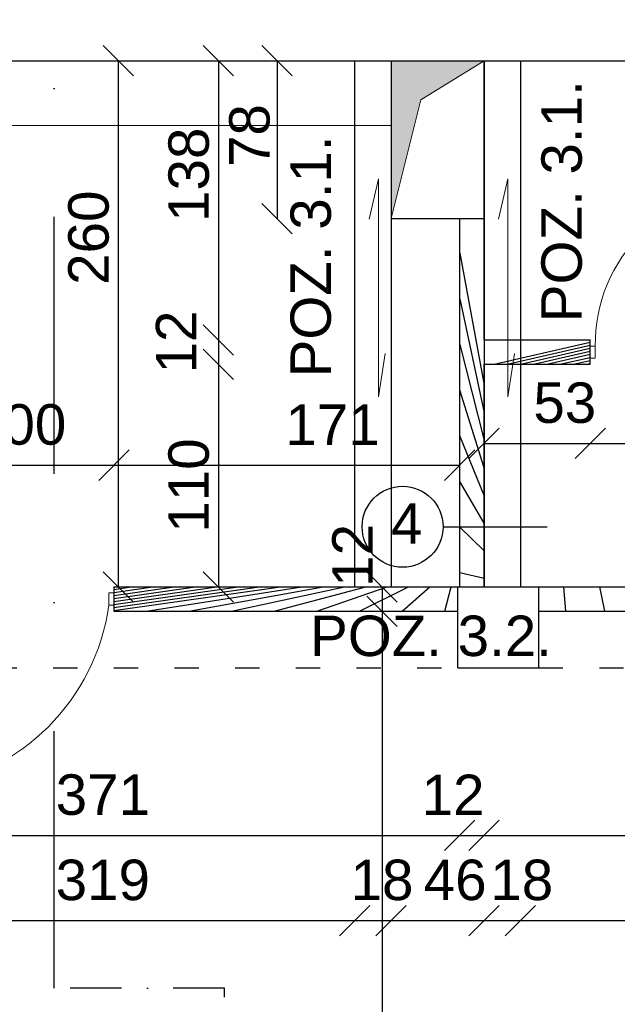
# Model space of a CAD drawing. Header units: millimetres. Extents: x 6528 to 149658, y 3342 to 12852.
# Tile 83 of 122: x 77693 to 77989, y 7709 to 8196. Entities that reach past the tile are written whole.
import ezdxf

# ---------------------------------------------------------------- set-up
doc = ezdxf.new("R2010")
doc.units = ezdxf.units.MM
doc.linetypes.add('ACAD_ISO03W100', pattern=[30, 12, -18])
doc.linetypes.add('DASHDOTX2', pattern=[50.8, 25.4, -12.7, 0, -12.7])
doc.layers.add('R-TAB', color=1, linetype='Continuous')
doc.styles.get("Standard").update_dxf_attribs({"font": 'arial.ttf'})
doc.dimstyles.new('ISO-25', dxfattribs={"dimtxt": 2.5, "dimasz": 2.5, "dimexe": 1.25, "dimexo": 0.625, "dimtad": 1, "dimtxsty": 'Standard', "dimcen": 2.5, "dimadec": 0, "dimazin": 0, "dimtfac": 1, "dimtmove": 0, "dimatfit": 3, "dimfxl": 1, "dimarcsym": 0})

# ---------------------------------------------------------------- blocks, each defined once
blk = doc.blocks.new('_Oblique')
at = {"color": 0, "linetype": 'ByBlock', "lineweight": -2}
blk.add_line((-0.5, -0.5), (0.5, 0.5), dxfattribs=at)
blk = doc.blocks.new('*D2634')
at = {"color": 0, "lineweight": -2, "transparency": 16777216}
blk.add_line((77539.85100691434, 7792.912866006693), (77910.85100739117, 7792.912866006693), dxfattribs=at)
at = {"layer": 'Defpoints', "color": 0, "transparency": 16777216}
for p in [(77539.85100691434, 7915.670602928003), (77910.85100739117, 7915.67060507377), (77910.85100739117, 7792.912866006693)]:
    blk.add_point(p, dxfattribs=at)
at = {"color": 0, "lineweight": -2, "transparency": 16777216, "xscale": 15, "yscale": 15, "zscale": 15, "rotation": 180}
blk.add_blockref('_Oblique', (77539.85100691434, 7792.912866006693), dxfattribs=at)
at = {"color": 0, "lineweight": -2, "transparency": 16777216, "xscale": 15, "yscale": 15, "zscale": 15}
blk.add_blockref('_Oblique', (77910.85100739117, 7792.912866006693), dxfattribs=at)
at = {"color": 0, "transparency": 16777216, "insert": (77734.35018985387, 7812.902864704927), "char_height": 20, "attachment_point": 5}
blk.add_mtext('371', dxfattribs=at)
blk = doc.blocks.new('*D2635')
at = {"color": 0, "lineweight": -2, "transparency": 16777216}
blk.add_line((77922.85100715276, 7792.912865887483), (78092.85100524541, 7792.912865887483), dxfattribs=at)
at = {"layer": 'Defpoints', "color": 0, "transparency": 16777216}
for p in [(77922.85100715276, 7915.670610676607), (78092.85100524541, 7915.670610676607), (78092.85100524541, 7792.912865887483)]:
    blk.add_point(p, dxfattribs=at)
at = {"color": 0, "lineweight": -2, "transparency": 16777216, "xscale": 15, "yscale": 15, "zscale": 15, "rotation": 180}
blk.add_blockref('_Oblique', (77922.85100715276, 7792.912865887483), dxfattribs=at)
at = {"color": 0, "lineweight": -2, "transparency": 16777216, "xscale": 15, "yscale": 15, "zscale": 15}
blk.add_blockref('_Oblique', (78092.85100524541, 7792.912865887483), dxfattribs=at)
at = {"color": 0, "transparency": 16777216, "insert": (78017.05613010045, 7812.902864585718), "char_height": 20, "attachment_point": 5}
blk.add_mtext('170', dxfattribs=at)
blk = doc.blocks.new('*D2641')
at = {"color": 0, "lineweight": -2, "transparency": 16777216}
blk.add_line((77910.85100715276, 7792.912866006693), (77922.85100715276, 7792.912866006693), dxfattribs=at)
at = {"layer": 'Defpoints', "color": 0, "transparency": 16777216}
for p in [(77910.85100715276, 7915.67060507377), (77922.85100715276, 7915.670610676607), (77922.85100715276, 7792.912866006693)]:
    blk.add_point(p, dxfattribs=at)
at = {"color": 0, "lineweight": -2, "transparency": 16777216, "xscale": 15, "yscale": 15, "zscale": 15, "rotation": 180}
blk.add_blockref('_Oblique', (77910.85100715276, 7792.912866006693), dxfattribs=at)
at = {"color": 0, "lineweight": -2, "transparency": 16777216, "xscale": 15, "yscale": 15, "zscale": 15}
blk.add_blockref('_Oblique', (77922.85100715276, 7792.912866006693), dxfattribs=at)
at = {"color": 0, "transparency": 16777216, "insert": (77907.51418678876, 7812.902864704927), "char_height": 20, "attachment_point": 5}
blk.add_mtext('12', dxfattribs=at)
blk = doc.blocks.new('*D2672')
at = {"color": 0, "lineweight": -2, "transparency": 16777216}
blk.add_line((77872.4037315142, 7903.670604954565), (77872.4037315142, 7310.670601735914), dxfattribs=at)
at = {"layer": 'Defpoints', "color": 0, "transparency": 16777216}
for p in [(78062.40372769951, 7903.670604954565), (77872.4037315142, 7310.670601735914), (77902.77946131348, 7310.670601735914)]:
    blk.add_point(p, dxfattribs=at)
at = {"color": 0, "lineweight": -2, "transparency": 16777216, "xscale": 15, "yscale": 15, "zscale": 15}
for p, rotation in [((77872.4037315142, 7903.670604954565), 90), ((77872.4037315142, 7310.670601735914), 270)]:
    blk.add_blockref('_Oblique', p, dxfattribs=dict(at, rotation=rotation))
at = {"color": 0, "transparency": 16777216, "insert": (77857.77982585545, 7594.63830805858), "char_height": 20, "attachment_point": 5, "rotation": 90}
blk.add_mtext('593', dxfattribs=at)
blk = doc.blocks.new('*D2673')
at = {"color": 0, "lineweight": -2, "transparency": 16777216}
blk.add_line((77872.40373056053, 7915.670604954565), (77872.40373056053, 7903.670604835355), dxfattribs=at)
at = {"layer": 'Defpoints', "color": 0, "transparency": 16777216}
for p in [(77909.85100691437, 7915.670604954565), (77872.40373056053, 7903.670604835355), (77902.77945940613, 7903.670604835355)]:
    blk.add_point(p, dxfattribs=at)
at = {"color": 0, "lineweight": -2, "transparency": 16777216, "xscale": 15, "yscale": 15, "zscale": 15}
for p, rotation in [((77872.40373056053, 7915.670604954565), 90), ((77872.40373056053, 7903.670604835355), 270)]:
    blk.add_blockref('_Oblique', p, dxfattribs=dict(at, rotation=rotation))
at = {"color": 0, "transparency": 16777216, "insert": (77857.7798239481, 7931.228694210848), "char_height": 20, "attachment_point": 5, "rotation": 90}
blk.add_mtext('12', dxfattribs=at)
blk = doc.blocks.new('*D2674')
at = {"color": 0, "lineweight": -2, "transparency": 16777216}
blk.add_line((77741.99236862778, 8175.670605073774), (77741.99236862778, 7915.670603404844), dxfattribs=at)
at = {"layer": 'Defpoints', "color": 0, "transparency": 16777216}
for p in [(77805.43964283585, 8175.670605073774), (77741.99236862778, 7915.670603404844), (77772.36809508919, 7915.670603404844)]:
    blk.add_point(p, dxfattribs=at)
at = {"color": 0, "lineweight": -2, "transparency": 16777216, "xscale": 15, "yscale": 15, "zscale": 15}
for p, rotation in [((77741.99236862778, 8175.670605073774), 90), ((77741.99236862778, 7915.670603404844), 270)]:
    blk.add_blockref('_Oblique', p, dxfattribs=dict(at, rotation=rotation))
at = {"color": 0, "transparency": 16777216, "insert": (77727.36845963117, 8088.229279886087), "char_height": 20, "attachment_point": 5, "rotation": 90}
blk.add_mtext('260', dxfattribs=at)
blk = doc.blocks.new('*D2675')
at = {"color": 0, "lineweight": -2, "transparency": 16777216}
blk.add_line((77791.52370207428, 8175.670605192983), (77791.52370207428, 8037.670604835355), dxfattribs=at)
at = {"layer": 'Defpoints', "color": 0, "transparency": 16777216}
for p in [(77836.10336821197, 8175.670605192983), (77791.52370207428, 8037.670604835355), (77836.10336821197, 8037.670604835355)]:
    blk.add_point(p, dxfattribs=at)
at = {"color": 0, "lineweight": -2, "transparency": 16777216, "xscale": 15, "yscale": 15, "zscale": 15}
for p, rotation in [((77791.52370207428, 8175.670605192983), 90), ((77791.52370207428, 8037.670604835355), 270)]:
    blk.add_blockref('_Oblique', p, dxfattribs=dict(at, rotation=rotation))
at = {"color": 0, "transparency": 16777216, "insert": (77776.89978926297, 8119.324981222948), "char_height": 20, "attachment_point": 5, "rotation": 90}
blk.add_mtext('138', dxfattribs=at)
blk = doc.blocks.new('*D2676')
at = {"color": 0, "lineweight": -2, "transparency": 16777216}
blk.add_line((77791.52370517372, 8037.670605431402), (77791.52370517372, 8025.670604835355), dxfattribs=at)
at = {"layer": 'Defpoints', "color": 0, "transparency": 16777216}
for p in [(77836.10336749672, 8037.670605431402), (77791.52370517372, 8025.670604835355), (77836.10336821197, 8025.670604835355)]:
    blk.add_point(p, dxfattribs=at)
at = {"color": 0, "lineweight": -2, "transparency": 16777216, "xscale": 15, "yscale": 15, "zscale": 15}
for p, rotation in [((77791.52370517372, 8037.670605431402), 90), ((77791.52370517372, 8025.670604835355), 270)]:
    blk.add_blockref('_Oblique', p, dxfattribs=dict(at, rotation=rotation))
at = {"color": 0, "transparency": 16777216, "insert": (77770.58793728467, 8036.670426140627), "char_height": 20, "attachment_point": 5, "rotation": 90}
blk.add_mtext('12', dxfattribs=at)
blk = doc.blocks.new('*D2677')
at = {"color": 0, "lineweight": -2, "transparency": 16777216}
blk.add_line((77791.52370588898, 8025.670605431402), (77791.52370588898, 7915.670610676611), dxfattribs=at)
at = {"layer": 'Defpoints', "color": 0, "transparency": 16777216}
for p in [(77836.10336821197, 8025.670605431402), (77791.52370588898, 7915.670610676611), (77836.10337298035, 7915.670610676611)]:
    blk.add_point(p, dxfattribs=at)
at = {"color": 0, "lineweight": -2, "transparency": 16777216, "xscale": 15, "yscale": 15, "zscale": 15}
for p, rotation in [((77791.52370588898, 8025.670605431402), 90), ((77791.52370588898, 7915.670610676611), 270)]:
    blk.add_blockref('_Oblique', p, dxfattribs=dict(at, rotation=rotation))
at = {"color": 0, "transparency": 16777216, "insert": (77776.89978926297, 7965.776739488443), "char_height": 20, "attachment_point": 5, "rotation": 90}
blk.add_mtext('110', dxfattribs=at)
blk = doc.blocks.new('*D2687')
at = {"color": 0, "lineweight": -2, "transparency": 16777216}
blk.add_line((77639.85100667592, 7975.827101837), (77739.85100667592, 7975.827101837), dxfattribs=at)
at = {"layer": 'Defpoints', "color": 0, "transparency": 16777216}
for p in [(77739.85100667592, 7975.827101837), (77639.85100667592, 7915.670610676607), (77739.85100667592, 7915.67060507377)]:
    blk.add_point(p, dxfattribs=at)
at = {"color": 0, "lineweight": -2, "transparency": 16777216, "xscale": 15, "yscale": 15, "zscale": 15, "rotation": 180}
blk.add_blockref('_Oblique', (77639.85100667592, 7975.827101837), dxfattribs=at)
at = {"color": 0, "lineweight": -2, "transparency": 16777216, "xscale": 15, "yscale": 15, "zscale": 15}
blk.add_blockref('_Oblique', (77739.85100667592, 7975.827101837), dxfattribs=at)
at = {"color": 0, "transparency": 16777216, "insert": (77692.96577518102, 7995.817100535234), "char_height": 20, "attachment_point": 5}
blk.add_mtext('100', dxfattribs=at)
blk = doc.blocks.new('*D2691')
at = {"color": 0, "lineweight": -2, "transparency": 16777216}
blk.add_line((77922.85100715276, 7986.57115686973), (77975.35100715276, 7986.57115686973), dxfattribs=at)
at = {"layer": 'Defpoints', "color": 0, "transparency": 16777216}
for p in [(77922.85100715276, 8025.670604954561), (77975.35100715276, 8025.670604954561), (77975.35100715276, 7986.57115686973)]:
    blk.add_point(p, dxfattribs=at)
at = {"color": 0, "lineweight": -2, "transparency": 16777216, "xscale": 15, "yscale": 15, "zscale": 15, "rotation": 180}
blk.add_blockref('_Oblique', (77922.85100715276, 7986.57115686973), dxfattribs=at)
at = {"color": 0, "lineweight": -2, "transparency": 16777216, "xscale": 15, "yscale": 15, "zscale": 15}
blk.add_blockref('_Oblique', (77975.35100715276, 7986.57115686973), dxfattribs=at)
at = {"color": 0, "transparency": 16777216, "insert": (77962.77225606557, 8006.561155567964), "char_height": 20, "attachment_point": 5}
blk.add_mtext('53', dxfattribs=at)
blk = doc.blocks.new('*D2692')
at = {"color": 0, "lineweight": -2, "transparency": 16777216}
blk.add_line((77975.35100715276, 7986.57115686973), (78065.35100715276, 7986.57115686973), dxfattribs=at)
at = {"layer": 'Defpoints', "color": 0, "transparency": 16777216}
for p in [(77975.35100715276, 8025.670604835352), (78065.35100715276, 8025.670604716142), (78065.35100715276, 7986.57115686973)]:
    blk.add_point(p, dxfattribs=at)
at = {"color": 0, "lineweight": -2, "transparency": 16777216, "xscale": 15, "yscale": 15, "zscale": 15, "rotation": 180}
blk.add_blockref('_Oblique', (77975.35100715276, 7986.57115686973), dxfattribs=at)
at = {"color": 0, "lineweight": -2, "transparency": 16777216, "xscale": 15, "yscale": 15, "zscale": 15}
blk.add_blockref('_Oblique', (78065.35100715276, 7986.57115686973), dxfattribs=at)
at = {"color": 0, "transparency": 16777216, "insert": (78026.38561909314, 8006.561155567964), "char_height": 20, "attachment_point": 5}
blk.add_mtext('90', dxfattribs=at)
blk = doc.blocks.new('*D2703')
at = {"color": 0, "lineweight": -2, "transparency": 16777216}
blk.add_line((77739.85100667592, 7975.827101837), (77910.85100715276, 7975.827101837), dxfattribs=at)
at = {"layer": 'Defpoints', "color": 0, "transparency": 16777216}
for p in [(77910.85100715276, 7975.827101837), (77739.85100667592, 7915.670610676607), (77910.85100715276, 7915.670610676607)]:
    blk.add_point(p, dxfattribs=at)
at = {"color": 0, "lineweight": -2, "transparency": 16777216, "xscale": 15, "yscale": 15, "zscale": 15, "rotation": 180}
blk.add_blockref('_Oblique', (77739.85100667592, 7975.827101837), dxfattribs=at)
at = {"color": 0, "lineweight": -2, "transparency": 16777216, "xscale": 15, "yscale": 15, "zscale": 15}
blk.add_blockref('_Oblique', (77910.85100715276, 7975.827101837), dxfattribs=at)
at = {"color": 0, "transparency": 16777216, "insert": (77847.93842070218, 7995.817100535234), "char_height": 20, "attachment_point": 5}
blk.add_mtext('171', dxfattribs=at)
blk = doc.blocks.new('*D3053')
at = {"color": 0, "lineweight": -2, "transparency": 16777216}
blk.add_line((77820.4845141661, 8175.670605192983), (77820.4845141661, 8097.670604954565), dxfattribs=at)
at = {"layer": 'Defpoints', "color": 0, "transparency": 16777216}
for p in [(77865.06417696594, 8175.670605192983), (77820.4845141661, 8097.670604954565), (77876.85100715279, 8097.670604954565)]:
    blk.add_point(p, dxfattribs=at)
at = {"color": 0, "lineweight": -2, "transparency": 16777216, "xscale": 15, "yscale": 15, "zscale": 15}
for p, rotation in [((77820.4845141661, 8175.670605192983), 90), ((77820.4845141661, 8097.670604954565), 270)]:
    blk.add_blockref('_Oblique', p, dxfattribs=dict(at, rotation=rotation))
at = {"color": 0, "transparency": 16777216, "insert": (77806.94779174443, 8138.678429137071), "char_height": 20, "attachment_point": 5, "rotation": 90}
blk.add_mtext('78', dxfattribs=at)
blk = doc.blocks.new('*D3054')
at = {"color": 0, "lineweight": -2, "transparency": 16777216}
blk.add_line((77539.85100691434, 7750.777130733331), (77858.85100715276, 7750.777130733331), dxfattribs=at)
at = {"layer": 'Defpoints', "color": 0, "transparency": 16777216}
for p in [(77858.85100715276, 7915.670604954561), (77539.85100691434, 7873.534867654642), (77858.85100715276, 7750.777130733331)]:
    blk.add_point(p, dxfattribs=at)
at = {"color": 0, "lineweight": -2, "transparency": 16777216, "xscale": 15, "yscale": 15, "zscale": 15, "rotation": 180}
blk.add_blockref('_Oblique', (77539.85100691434, 7750.777130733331), dxfattribs=at)
at = {"color": 0, "lineweight": -2, "transparency": 16777216, "xscale": 15, "yscale": 15, "zscale": 15}
blk.add_blockref('_Oblique', (77858.85100715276, 7750.777130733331), dxfattribs=at)
at = {"color": 0, "transparency": 16777216, "insert": (77734.35018985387, 7770.767129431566), "char_height": 20, "attachment_point": 5}
blk.add_mtext('319', dxfattribs=at)
blk = doc.blocks.new('*D3024')
at = {"color": 0, "lineweight": -2, "transparency": 16777216}
blk.add_line((77858.85100715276, 7750.777130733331), (77876.85100715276, 7750.777130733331), dxfattribs=at)
at = {"layer": 'Defpoints', "color": 0, "transparency": 16777216}
for p in [(77876.85100715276, 7915.67060519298), (77858.85100715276, 7873.534867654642), (77876.85100715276, 7750.777130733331)]:
    blk.add_point(p, dxfattribs=at)
at = {"color": 0, "lineweight": -2, "transparency": 16777216, "xscale": 15, "yscale": 15, "zscale": 15, "rotation": 180}
blk.add_blockref('_Oblique', (77858.85100715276, 7750.777130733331), dxfattribs=at)
at = {"color": 0, "lineweight": -2, "transparency": 16777216, "xscale": 15, "yscale": 15, "zscale": 15}
blk.add_blockref('_Oblique', (77876.85100715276, 7750.777130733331), dxfattribs=at)
at = {"color": 0, "transparency": 16777216, "insert": (77872.40373151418, 7770.767129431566), "char_height": 20, "attachment_point": 5}
blk.add_mtext('18', dxfattribs=at)
blk = doc.blocks.new('*D3025')
at = {"color": 0, "lineweight": -2, "transparency": 16777216}
blk.add_line((77876.85100715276, 7750.777130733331), (77922.85100715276, 7750.777130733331), dxfattribs=at)
at = {"layer": 'Defpoints', "color": 0, "transparency": 16777216}
for p in [(77876.85100715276, 7915.670604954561), (77922.85100715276, 7915.67060519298), (77922.85100715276, 7750.777130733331)]:
    blk.add_point(p, dxfattribs=at)
at = {"color": 0, "lineweight": -2, "transparency": 16777216, "xscale": 15, "yscale": 15, "zscale": 15, "rotation": 180}
blk.add_blockref('_Oblique', (77876.85100715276, 7750.777130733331), dxfattribs=at)
at = {"color": 0, "lineweight": -2, "transparency": 16777216, "xscale": 15, "yscale": 15, "zscale": 15}
blk.add_blockref('_Oblique', (77922.85100715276, 7750.777130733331), dxfattribs=at)
at = {"color": 0, "transparency": 16777216, "insert": (77908.55618803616, 7770.767129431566), "char_height": 20, "attachment_point": 5}
blk.add_mtext('46', dxfattribs=at)
blk = doc.blocks.new('*D3026')
at = {"color": 0, "lineweight": -2, "transparency": 16777216}
blk.add_line((77922.85100715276, 7750.777130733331), (77940.85100715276, 7750.777130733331), dxfattribs=at)
at = {"layer": 'Defpoints', "color": 0, "transparency": 16777216}
for p in [(77922.85100715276, 7915.670604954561), (77940.85100715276, 7915.67060519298), (77940.85100715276, 7750.777130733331)]:
    blk.add_point(p, dxfattribs=at)
at = {"color": 0, "lineweight": -2, "transparency": 16777216, "xscale": 15, "yscale": 15, "zscale": 15, "rotation": 180}
blk.add_blockref('_Oblique', (77922.85100715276, 7750.777130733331), dxfattribs=at)
at = {"color": 0, "lineweight": -2, "transparency": 16777216, "xscale": 15, "yscale": 15, "zscale": 15}
blk.add_blockref('_Oblique', (77940.85100715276, 7750.777130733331), dxfattribs=at)
at = {"color": 0, "transparency": 16777216, "insert": (77941.49480836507, 7770.767129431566), "char_height": 20, "attachment_point": 5}
blk.add_mtext('18', dxfattribs=at)
blk = doc.blocks.new('*D3027')
at = {"color": 0, "lineweight": -2, "transparency": 16777216}
blk.add_line((77940.85100715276, 7750.777130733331), (78139.35100715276, 7750.777130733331), dxfattribs=at)
at = {"layer": 'Defpoints', "color": 0, "transparency": 16777216}
for p in [(77940.85100715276, 7915.670604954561), (78139.35100715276, 7915.670604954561), (78139.35100715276, 7750.777130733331)]:
    blk.add_point(p, dxfattribs=at)
at = {"color": 0, "lineweight": -2, "transparency": 16777216, "xscale": 15, "yscale": 15, "zscale": 15, "rotation": 180}
blk.add_blockref('_Oblique', (77940.85100715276, 7750.777130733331), dxfattribs=at)
at = {"color": 0, "lineweight": -2, "transparency": 16777216, "xscale": 15, "yscale": 15, "zscale": 15}
blk.add_blockref('_Oblique', (78139.35100715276, 7750.777130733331), dxfattribs=at)
at = {"color": 0, "transparency": 16777216, "insert": (78088.55770294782, 7770.767129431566), "char_height": 20, "attachment_point": 5}
blk.add_mtext('198,5', dxfattribs=at)

msp = doc.modelspace()

# ---------------------------------------------------------------- hatches: boundary and pattern name
at = {"lineweight": 20}
h = msp.add_hatch(color=1, dxfattribs=at)
h.set_gradient(color2=(0, 0, 0), tint=1)
h.paths.add_polyline_path([(77876.85100715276, 8175.670604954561), (77876.85100715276, 8097.670604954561), (77891.62101214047, 8156.359341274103), (77922.85100691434, 8175.670604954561)])
h = msp.add_hatch()
h.set_pattern_fill('ANSI31', color=256, scale=5)
h.set_pattern_definition([(45, (-1177784281.190767, -935731374.6151185), (-11.22532015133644, 11.22532015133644), [])])
h.paths.add_polyline_path([(77922.85100715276, 8025.670604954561), (77975.35100715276, 8025.670604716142), (77975.35100715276, 8037.670604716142), (77922.85100715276, 8037.670604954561), (77922.85100715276, 8097.670604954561), (77910.85100715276, 8097.670604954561), (77910.85100715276, 7915.67060519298), (77922.85100715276, 7915.67060519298)])
h.paths.add_polyline_path([(78104.85100715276, 8057.670604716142), (78092.85100715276, 8057.670604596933), (78092.85100715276, 8037.670604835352), (78065.35100715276, 8037.670604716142), (78065.35100715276, 8025.670604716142), (78092.85100715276, 8025.670604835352), (78092.85100715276, 7915.670610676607), (77949.85100691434, 7915.670604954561), (77949.85100691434, 7903.670604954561), (78104.85100715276, 7903.67060507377)])
h.paths.add_polyline_path([(78104.85100715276, 8175.67060507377), (78092.85100691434, 8175.67060507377), (78092.85100691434, 8157.670604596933), (78104.85100691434, 8157.670604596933)])
h = msp.add_hatch()
h.set_pattern_fill('ANSI31', color=256, scale=5)
h.set_pattern_definition([(45, (-1177784256.190767, -935731374.6151185), (-11.22532015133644, 11.22532015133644), [])])
h.paths.add_polyline_path([(77639.85100667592, 7915.670604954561), (77589.85100691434, 7915.67060507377), (77589.85100691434, 7903.67060507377), (77639.85100667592, 7903.670604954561)])
h.paths.add_polyline_path([(77909.85100691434, 7915.670604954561), (77739.85100667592, 7915.670604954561), (77739.85100667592, 7903.670604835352), (77909.85100691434, 7903.670604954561)])

# ---------------------------------------------------------------- linework, layer by layer
at = {"linetype": 'DASHDOTX2', "lineweight": 30, "ltscale": 5}
for p, q in [((77710.23664443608, 7717.394150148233), (77710.23664443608, 9675.028612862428)), ((77794.55572669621, 6696.608413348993), (77794.55572669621, 7717.394150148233))]:
    msp.add_line(p, q, dxfattribs=at)
at = {"lineweight": 30}
for p, q in [((77539.85100691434, 8175.670604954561), (78052.85100715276, 8175.67060507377)), ((77876.85100715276, 8175.670604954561), (77876.85100715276, 8097.670604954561)), ((77922.85100715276, 8037.670604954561), (77922.85100715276, 8175.67060507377)), ((77876.85100715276, 8097.670604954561), (77922.85100715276, 8097.670604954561)), ((77910.85100715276, 7915.670610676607), (77910.85100715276, 8097.670604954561)), ((77922.85100715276, 8037.670604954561), (77975.35100715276, 8037.670604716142)), ((77975.35100715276, 8025.670604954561), (77975.35100715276, 8037.670604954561)), ((77922.85100715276, 7915.670610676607), (77922.85100715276, 8025.670604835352)), ((77922.85100715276, 8025.670604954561), (77975.35100715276, 8025.670604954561)), ((77739.85100667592, 7915.670604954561), (77909.85100691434, 7915.670604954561)), ((77739.85100667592, 7915.67060507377), (77739.85100667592, 7903.67060507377)), ((77909.85100691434, 7915.67060507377), (77949.85100691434, 7915.67060519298)), ((77909.85100691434, 7875.670604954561), (77909.85100691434, 7915.670604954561)), ((77949.85100691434, 7915.670604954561), (78092.85100715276, 7915.670610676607)), ((77949.85100691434, 7875.670604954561), (77949.85100691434, 7915.670604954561)), ((77739.85100667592, 7903.670604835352), (77909.85100691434, 7903.670604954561)), ((77949.85100691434, 7903.670604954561), (78104.85100715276, 7903.670604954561)), ((77909.85100691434, 7875.67060507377), (77949.85100691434, 7875.67060519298))]:
    msp.add_line(p, q, dxfattribs=at)
for p, q in [((77539.85100715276, 8175.670604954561), (78052.85100715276, 8175.670604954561)), ((77922.85100715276, 8175.670604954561), (77922.85100715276, 8037.670604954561)), ((77902.56430094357, 7945.399112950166), (77953.97187726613, 7945.399112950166))]:
    msp.add_line(p, q)
at = {"color": 1, "lineweight": 30}
for p, q in [((77858.85100715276, 8175.670604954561), (77858.85100715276, 7915.67060519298)), ((77876.85100715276, 8175.67060507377), (77876.85100715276, 7915.67060519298)), ((77922.85100715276, 8175.670604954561), (77922.85100715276, 7915.67060519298)), ((77940.85100715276, 8175.67060507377), (77940.85100715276, 7915.67060519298))]:
    msp.add_line(p, q, dxfattribs=at)
at = {"lineweight": 20}
for p, q in [((77890.85100715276, 8175.670604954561), (77878.85100715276, 8175.670604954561)), ((77891.62101214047, 8156.359341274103), (77922.85100715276, 8175.67060507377)), ((77876.85100715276, 8097.670604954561), (77891.62101214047, 8156.359341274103)), ((77551.98930685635, 8143.61398960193), (77876.85100715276, 8143.61398960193)), ((77977.85100715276, 8034.670604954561), (77975.35100715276, 8034.670604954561)), ((77977.85100715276, 8031.670604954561), (77977.85100715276, 8034.670604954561)), ((77977.85100715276, 8028.670604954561), (77975.35100715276, 8028.670604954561)), ((77977.85100715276, 8031.670604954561), (77977.85100715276, 8028.670604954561)), ((77737.35100667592, 7909.67060507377), (77737.35100667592, 7912.67060507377)), ((77737.35100667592, 7912.67060507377), (77739.85100667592, 7912.67060507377)), ((77737.35100667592, 7909.67060507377), (77737.35100667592, 7906.67060507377)), ((77737.35100667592, 7906.67060507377), (77739.85100667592, 7906.67060507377))]:
    msp.add_line(p, q, dxfattribs=at)
at = {"color": 1, "lineweight": 20}
for p, q in [((77866.05536549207, 8097.454403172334), (77870.60409538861, 8117.260007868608)), ((77870.60409538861, 8117.260007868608), (77870.60409538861, 8009.571139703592)), ((77930.05536549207, 8097.454403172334), (77934.60409538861, 8117.260007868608)), ((77934.60409538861, 8117.260007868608), (77934.60409538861, 8009.571139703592)), ((77870.60409538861, 8009.571139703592), (77873.90106027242, 8030.948389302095)), ((77934.60409538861, 8009.571139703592), (77937.90106027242, 8030.948389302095))]:
    msp.add_line(p, q, dxfattribs=at)
at = {"linetype": 'ACAD_ISO03W100', "lineweight": 30}
for p, q in [((77589.85100691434, 7875.670604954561), (77909.85100691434, 7875.670604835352)), ((77949.85100691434, 7875.670604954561), (78269.85100691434, 7875.670604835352))]:
    msp.add_line(p, q, dxfattribs=at)
at = {"linetype": 'DASHDOTX2', "lineweight": 30}
msp.add_line((77794.55572669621, 7717.394150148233), (77710.23664443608, 7717.394150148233), dxfattribs=at)
msp.add_circle((77882.56430094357, 7945.399112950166), 20)
at = {"lineweight": 20}
for centre, radius, start, end in [((78053.73943011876, 8035.883932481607), 75.89812228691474, 86.89462330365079, 180.9159947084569), ((77632.75954764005, 7921.262064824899), 105.6043747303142, 277.9420074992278, 352.0579789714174)]:
    msp.add_arc(centre, radius, start, end, dxfattribs=at)

# ---------------------------------------------------------------- texts
at = {"color": 140, "char_height": 20, "attachment_point": 1, "rotation": 90}
for insert in [(77951.17172663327, 8046.465297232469), (77827.12053578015, 8019.210162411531)]:
    msp.add_mtext_dynamic_manual_height_columns('POZ. 3.1.', width=221.7822774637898, gutter_width=12.5, heights=[0], dxfattribs=dict(at, insert=insert))
at = {"insert": (77876.80648677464, 7957.023006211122), "char_height": 20, "attachment_point": 1}
msp.add_mtext_dynamic_manual_height_columns('4', width=68.36028754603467, gutter_width=12.5, heights=[0], dxfattribs=at)
at = {"color": 140, "insert": (77836.84299175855, 7901.497427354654), "char_height": 20, "attachment_point": 1}
msp.add_mtext_dynamic_manual_height_columns('POZ. 3.2.', width=221.7822774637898, gutter_width=12.5, heights=[0], dxfattribs=at)
at = {"layer": 'R-TAB', "color": 0, "ltscale": 24, "insert": (52722.18076848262, 8439.03246203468), "char_height": 75, "width": 2065.84350681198, "attachment_point": 1}
msp.add_mtext('\\pi19.57762;PRZEKROJE ŁAW FUNADAMENTOWYCH\\P\\pi938.76248;1:25', dxfattribs=at)

# ---------------------------------------------------------------- dimensions: what is measured, and where the dimension line sits
for base, p1, p2, picture, middle in [((77741.99236862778, 7915.670603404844), (77805.43964283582, 8175.67060507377), (77772.36809508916, 7915.67060340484), '*D2674', (77727.36845963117, 8088.229279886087)), ((77791.52370207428, 8037.670604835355), (77836.10336821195, 8175.67060519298), (77836.10336821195, 8037.670604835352), '*D2675', (77776.89978926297, 8119.324981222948)), ((77820.4845141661, 8097.670604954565), (77865.06417696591, 8175.67060519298), (77876.85100715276, 8097.670604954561), '*D3053', (77806.94779174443, 8138.678429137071)), ((77791.52370517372, 8025.670604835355), (77836.10336749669, 8037.670605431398), (77836.10336821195, 8025.670604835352), '*D2676', (77770.58793728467, 8036.670426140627)), ((77791.52370588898, 7915.670610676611), (77836.10336821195, 8025.670605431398), (77836.10337298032, 7915.670610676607), '*D2677', (77776.89978926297, 7965.776739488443)), ((77872.40373056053, 7903.670604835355), (77909.85100691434, 7915.670604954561), (77902.7794594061, 7903.670604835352), '*D2673', (77857.7798239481, 7931.228694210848)), ((77872.4037315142, 7310.670601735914), (78062.40372769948, 7903.670604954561), (77902.77946131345, 7310.67060173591), '*D2672', (77857.77982585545, 7594.63830805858))]:
    dim = msp.add_linear_dim(base=base, p1=p1, p2=p2, angle=90, dimstyle='ISO-25', override={"dimtxt": 20, "dimasz": 15, "dimblk1": 'Oblique', "dimblk2": 'Oblique', "dimsah": 1, "dimse1": 1, "dimse2": 1, "dimtmove": 2})
    dim.commit()
    dim.dimension.update_dxf_attribs({"geometry": picture, "text_midpoint": middle, "dimtype": 160})
dim = msp.add_linear_dim(base=(77975.35100715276, 7986.57115686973), p1=(77922.85100715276, 8025.670604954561), p2=(77975.35100715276, 8025.670604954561), text='53', dimstyle='ISO-25', override={"dimtxt": 20, "dimasz": 15, "dimblk1": 'Oblique', "dimblk2": 'Oblique', "dimsah": 1, "dimse1": 1, "dimse2": 1, "dimtmove": 2})
dim.commit()
dim.dimension.update_dxf_attribs({"geometry": '*D2691', "text_midpoint": (77962.77225606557, 8006.561155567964), "dimtype": 160})
for base, p1, p2, picture, middle in [((78065.35100715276, 7986.57115686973), (77975.35100715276, 8025.670604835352), (78065.35100715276, 8025.670604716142), '*D2692', (78026.38561909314, 8006.561155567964)), ((77739.85100667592, 7975.827101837), (77639.85100667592, 7915.670610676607), (77739.85100667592, 7915.67060507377), '*D2687', (77692.96577518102, 7995.817100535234)), ((77910.85100715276, 7975.827101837), (77739.85100667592, 7915.670610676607), (77910.85100715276, 7915.670610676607), '*D2703', (77847.93842070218, 7995.817100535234)), ((77910.85100739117, 7792.912866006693), (77539.85100691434, 7915.670602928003), (77910.85100739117, 7915.67060507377), '*D2634', (77734.35018985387, 7812.902864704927)), ((77858.85100715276, 7750.777130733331), (77539.85100691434, 7873.534867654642), (77858.85100715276, 7915.670604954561), '*D3054', (77734.35018985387, 7770.767129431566)), ((77876.85100715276, 7750.777130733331), (77858.85100715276, 7873.534867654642), (77876.85100715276, 7915.67060519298), '*D3024', (77872.40373151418, 7770.767129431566)), ((77922.85100715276, 7750.777130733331), (77876.85100715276, 7915.670604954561), (77922.85100715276, 7915.67060519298), '*D3025', (77908.55618803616, 7770.767129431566)), ((77922.85100715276, 7792.912866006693), (77910.85100715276, 7915.67060507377), (77922.85100715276, 7915.670610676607), '*D2641', (77907.51418678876, 7812.902864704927)), ((78092.85100524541, 7792.912865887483), (77922.85100715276, 7915.670610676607), (78092.85100524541, 7915.670610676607), '*D2635', (78017.05613010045, 7812.902864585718)), ((77940.85100715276, 7750.777130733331), (77922.85100715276, 7915.670604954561), (77940.85100715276, 7915.67060519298), '*D3026', (77941.49480836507, 7770.767129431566)), ((78139.35100715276, 7750.777130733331), (77940.85100715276, 7915.670604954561), (78139.35100715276, 7915.670604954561), '*D3027', (78088.55770294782, 7770.767129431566))]:
    dim = msp.add_linear_dim(base=base, p1=p1, p2=p2, dimstyle='ISO-25', override={"dimtxt": 20, "dimasz": 15, "dimblk1": 'Oblique', "dimblk2": 'Oblique', "dimsah": 1, "dimse1": 1, "dimse2": 1, "dimtmove": 2})
    dim.commit()
    dim.dimension.update_dxf_attribs({"geometry": picture, "text_midpoint": middle, "dimtype": 160})

doc.saveas('drawing.dxf')
